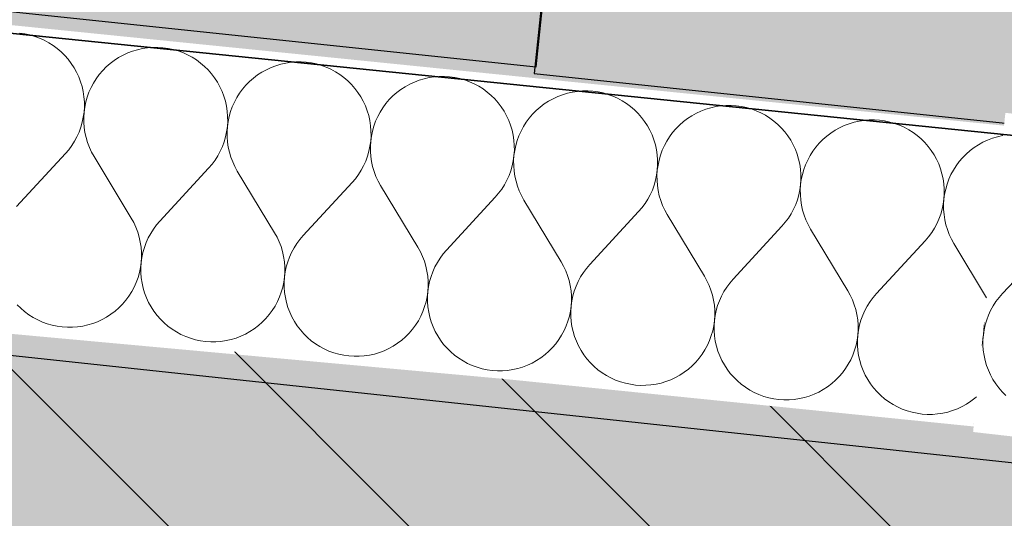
# Model space of a CAD drawing. Header units: millimetres. Extents: x -40276 to 214973, y -147941 to 35228.
# Tile 84 of 256: x -14840 to -14319, y 9356 to 9620. Entities that reach past the tile are written whole.
import ezdxf

# ---------------------------------------------------------------- set-up
doc = ezdxf.new("R2010")
doc.units = ezdxf.units.MM
doc.header["$MEASUREMENT"] = 0
doc.linetypes.add('Wipeout_Contour', pattern=[1000, 0, -1000])
for name, color, linetype in [('1._POHLED ZÁPADNÍ_2_0_plochy', 7, 'Continuous'), ('1._POHLED ZÁPADNÍ_2_akustické prvky', 7, 'Continuous'), ('1._POHLED ZÁPADNÍ_2_Konstrukce - nosné', 7, 'Continuous'), ('1._POHLED ZÁPADNÍ_2_Nové_Interiér - schodiště', 7, 'Continuous'), ('1._POHLED ZÁPADNÍ_2_Nové_Výplně – Řezové', 7, 'Continuous'), ('1._POHLED ZÁPADNÍ_2_Nové_VÝTAH VAR 1', 7, 'Continuous'), ('1._POHLED ZÁPADNÍ_2_Výplně – Řezové', 7, 'Continuous')]:
    doc.layers.add(name, color=color, linetype=linetype)

# ---------------------------------------------------------------- blocks, each defined once
blk = doc.blocks.new('*X35', base_point=(-42174.69, -26223.67))
at = {"layer": '1._POHLED ZÁPADNÍ_2_Nové_Výplně – Řezové', "color": 21, "linetype": 'Continuous', "lineweight": 20, "true_color": 0xffaaaa}
for p, q in [((-14294.21, 9502.64), (-14320.26, 9474.84)), ((-14322.05, 9472.79), (-14323.68, 9470.62)), ((-14320.26, 9474.84), (-14322.05, 9472.79)), ((-14325.16, 9468.34), (-14326.47, 9465.95)), ((-14323.68, 9470.62), (-14325.16, 9468.34)), ((-14330.31, 9461.13), (-14330.52, 9462.58)), ((-14327.61, 9463.48), (-14328.57, 9460.93)), ((-14326.47, 9465.95), (-14327.61, 9463.48)), ((-14330.12, 9458.41), (-14330.31, 9461.13)), ((-14330.13, 9455.69), (-14330.12, 9458.41)), ((-14329.34, 9458.33), (-14329.93, 9455.67)), ((-14328.57, 9460.93), (-14329.34, 9458.33)), ((-14330.72, 9450.29), (-14330.32, 9452.98)), ((-14330.32, 9452.98), (-14330.53, 9450.27)), ((-14330.32, 9452.98), (-14330.13, 9455.69)), ((-14329.93, 9455.67), (-14330.32, 9452.98)), ((-14332.07, 9445.02), (-14331.3, 9447.63)), ((-14331.3, 9447.63), (-14330.72, 9450.29)), ((-14330.53, 9450.27), (-14330.53, 9447.54)), ((-14330.53, 9447.54), (-14330.35, 9444.83)), ((-14332.6, 9443.6), (-14332.07, 9445.02)), ((-14330.35, 9444.83), (-14329.97, 9442.14)), ((-14329.97, 9442.14), (-14329.4, 9439.48)), ((-14329.4, 9439.48), (-14328.64, 9436.86)), ((-14328.64, 9436.86), (-14327.69, 9434.31)), ((-14327.69, 9434.31), (-14326.57, 9431.84)), ((-14326.57, 9431.84), (-14325.27, 9429.44)), ((-14325.27, 9429.44), (-14323.81, 9427.15)), ((-14323.81, 9427.15), (-14322.18, 9424.97)), ((-14322.18, 9424.97), (-14320.41, 9422.91)), ((-14320.41, 9422.91), (-14318.49, 9420.98))]:
    blk.add_line(p, q, dxfattribs=at)
blk = doc.blocks.new('*X38', base_point=(-42174.69, -26223.67))
at = {"layer": '1._POHLED ZÁPADNÍ_2_Nové_Výplně – Řezové', "color": 21, "linetype": 'Continuous', "lineweight": 20, "true_color": 0xffaaaa}
for p, q in [((-14837.35, 9612.26), (-14840.05, 9612.63)), ((-14834.69, 9611.7), (-14837.35, 9612.26)), ((-14832.08, 9610.95), (-14834.69, 9611.7)), ((-14829.52, 9610.02), (-14832.08, 9610.95)), ((-14827.04, 9608.9), (-14829.52, 9610.02)), ((-14824.64, 9607.61), (-14827.04, 9608.9)), ((-14822.35, 9606.15), (-14824.64, 9607.61)), ((-14820.16, 9604.54), (-14822.35, 9606.15)), ((-14818.09, 9602.77), (-14820.16, 9604.54)), ((-14780.34, 9603.12), (-14782.89, 9602.16)), ((-14777.74, 9603.91), (-14780.34, 9603.12)), ((-14775.08, 9604.5), (-14777.74, 9603.91)), ((-14772.39, 9604.91), (-14775.08, 9604.5)), ((-14769.68, 9605.12), (-14772.39, 9604.91)), ((-14766.96, 9605.13), (-14769.68, 9605.12)), ((-14764.24, 9604.96), (-14766.96, 9605.13)), ((-14761.55, 9604.59), (-14764.24, 9604.96)), ((-14758.89, 9604.02), (-14761.55, 9604.59)), ((-14756.27, 9603.27), (-14758.89, 9604.02)), ((-14753.72, 9602.34), (-14756.27, 9603.27)), ((-14816.16, 9600.86), (-14818.09, 9602.77)), ((-14814.36, 9598.81), (-14816.16, 9600.86)), ((-14812.72, 9596.64), (-14814.36, 9598.81)), ((-14790.01, 9598.21), (-14792.18, 9596.56)), ((-14787.73, 9599.69), (-14790.01, 9598.21)), ((-14785.35, 9601.01), (-14787.73, 9599.69)), ((-14782.89, 9602.16), (-14785.35, 9601.01)), ((-14751.24, 9601.22), (-14753.72, 9602.34)), ((-14748.84, 9599.93), (-14751.24, 9601.22)), ((-14746.54, 9598.48), (-14748.84, 9599.93)), ((-14744.36, 9596.86), (-14746.54, 9598.48)), ((-14811.24, 9594.36), (-14812.72, 9596.64)), ((-14809.92, 9591.98), (-14811.24, 9594.36)), ((-14796.13, 9592.83), (-14797.9, 9590.76)), ((-14794.22, 9594.77), (-14796.13, 9592.83)), ((-14792.18, 9596.56), (-14794.22, 9594.77)), ((-14742.29, 9595.09), (-14744.36, 9596.86)), ((-14740.36, 9593.18), (-14742.29, 9595.09)), ((-14738.56, 9591.13), (-14740.36, 9593.18)), ((-14709.55, 9593.33), (-14711.93, 9592.01)), ((-14707.08, 9594.48), (-14709.55, 9593.33)), ((-14704.54, 9595.44), (-14707.08, 9594.48)), ((-14701.93, 9596.23), (-14704.54, 9595.44)), ((-14699.28, 9596.82), (-14701.93, 9596.23)), ((-14696.59, 9597.23), (-14699.28, 9596.82)), ((-14693.88, 9597.44), (-14696.59, 9597.23)), ((-14691.16, 9597.45), (-14693.88, 9597.44)), ((-14688.44, 9597.28), (-14691.16, 9597.45)), ((-14685.75, 9596.91), (-14688.44, 9597.28)), ((-14683.09, 9596.34), (-14685.75, 9596.91)), ((-14680.47, 9595.59), (-14683.09, 9596.34)), ((-14677.92, 9594.66), (-14680.47, 9595.59)), ((-14675.43, 9593.54), (-14677.92, 9594.66)), ((-14673.04, 9592.25), (-14675.43, 9593.54)), ((-14808.78, 9589.51), (-14809.92, 9591.98)), ((-14807.81, 9586.97), (-14808.78, 9589.51)), ((-14799.52, 9588.57), (-14800.97, 9586.28)), ((-14797.9, 9590.76), (-14799.52, 9588.57)), ((-14736.92, 9588.96), (-14738.56, 9591.13)), ((-14735.43, 9586.68), (-14736.92, 9588.96)), ((-14716.38, 9588.88), (-14718.42, 9587.09)), ((-14714.21, 9590.53), (-14716.38, 9588.88)), ((-14711.93, 9592.01), (-14714.21, 9590.53)), ((-14670.74, 9590.8), (-14673.04, 9592.25)), ((-14668.55, 9589.18), (-14670.74, 9590.8)), ((-14666.49, 9587.41), (-14668.55, 9589.18)), ((-14664.55, 9585.5), (-14666.49, 9587.41)), ((-14628.74, 9587.77), (-14631.28, 9586.8)), ((-14626.13, 9588.55), (-14628.74, 9587.77)), ((-14623.48, 9589.14), (-14626.13, 9588.55)), ((-14620.79, 9589.55), (-14623.48, 9589.14)), ((-14618.08, 9589.76), (-14620.79, 9589.55)), ((-14615.35, 9589.77), (-14618.08, 9589.76)), ((-14612.64, 9589.6), (-14615.35, 9589.77)), ((-14609.94, 9589.23), (-14612.64, 9589.6)), ((-14607.28, 9588.66), (-14609.94, 9589.23)), ((-14604.67, 9587.91), (-14607.28, 9588.66)), ((-14602.11, 9586.98), (-14604.67, 9587.91)), ((-14807.03, 9584.36), (-14807.81, 9586.97)), ((-14806.44, 9581.71), (-14807.03, 9584.36)), ((-14802.26, 9583.88), (-14803.38, 9581.4)), ((-14800.97, 9586.28), (-14802.26, 9583.88)), ((-14734.12, 9584.3), (-14735.43, 9586.68)), ((-14732.97, 9581.83), (-14734.12, 9584.3)), ((-14722.1, 9583.08), (-14723.72, 9580.9)), ((-14720.33, 9585.15), (-14722.1, 9583.08)), ((-14718.42, 9587.09), (-14720.33, 9585.15)), ((-14662.76, 9583.45), (-14664.55, 9585.5)), ((-14661.12, 9581.28), (-14662.76, 9583.45)), ((-14638.41, 9582.85), (-14640.57, 9581.2)), ((-14636.13, 9584.33), (-14638.41, 9582.85)), ((-14633.75, 9585.65), (-14636.13, 9584.33)), ((-14631.28, 9586.8), (-14633.75, 9585.65)), ((-14599.63, 9585.86), (-14602.11, 9586.98)), ((-14597.24, 9584.57), (-14599.63, 9585.86)), ((-14594.94, 9583.12), (-14597.24, 9584.57)), ((-14592.75, 9581.5), (-14594.94, 9583.12)), ((-14542.27, 9582.08), (-14544.98, 9581.87)), ((-14539.55, 9582.1), (-14542.27, 9582.08)), ((-14536.84, 9581.92), (-14539.55, 9582.1)), ((-14806.03, 9579.02), (-14806.44, 9581.71)), ((-14805.82, 9576.3), (-14806.03, 9579.02)), ((-14804.31, 9578.84), (-14805.06, 9576.23)), ((-14803.38, 9581.4), (-14804.31, 9578.84)), ((-14732.01, 9579.29), (-14732.97, 9581.83)), ((-14731.23, 9576.68), (-14732.01, 9579.29)), ((-14725.17, 9578.6), (-14726.46, 9576.2)), ((-14723.72, 9580.9), (-14725.17, 9578.6)), ((-14659.63, 9579), (-14661.12, 9581.28)), ((-14658.31, 9576.62), (-14659.63, 9579)), ((-14644.53, 9577.47), (-14646.3, 9575.4)), ((-14642.62, 9579.41), (-14644.53, 9577.47)), ((-14640.57, 9581.2), (-14642.62, 9579.41)), ((-14590.69, 9579.73), (-14592.75, 9581.5)), ((-14588.75, 9577.82), (-14590.69, 9579.73)), ((-14586.96, 9575.77), (-14588.75, 9577.82)), ((-14557.95, 9577.97), (-14560.33, 9576.65)), ((-14555.48, 9579.12), (-14557.95, 9577.97)), ((-14552.94, 9580.09), (-14555.48, 9579.12)), ((-14550.33, 9580.87), (-14552.94, 9580.09)), ((-14547.68, 9581.46), (-14550.33, 9580.87)), ((-14544.98, 9581.87), (-14547.68, 9581.46)), ((-14534.14, 9581.55), (-14536.84, 9581.92)), ((-14531.48, 9580.99), (-14534.14, 9581.55)), ((-14528.87, 9580.23), (-14531.48, 9580.99)), ((-14526.31, 9579.3), (-14528.87, 9580.23)), ((-14523.83, 9578.18), (-14526.31, 9579.3)), ((-14521.43, 9576.89), (-14523.83, 9578.18)), ((-14519.14, 9575.44), (-14521.43, 9576.89)), ((-14805.99, 9570.87), (-14805.81, 9573.58)), ((-14805.62, 9573.57), (-14805.99, 9570.87)), ((-14805.81, 9573.58), (-14805.82, 9576.3)), ((-14805.06, 9576.23), (-14805.62, 9573.57)), ((-14730.63, 9574.03), (-14731.23, 9576.68)), ((-14730.23, 9571.34), (-14730.63, 9574.03)), ((-14727.57, 9573.72), (-14728.51, 9571.16)), ((-14726.46, 9576.2), (-14727.57, 9573.72)), ((-14657.17, 9574.15), (-14658.31, 9576.62)), ((-14656.21, 9571.61), (-14657.17, 9574.15)), ((-14655.42, 9569), (-14656.21, 9571.61)), ((-14647.91, 9573.22), (-14649.37, 9570.92)), ((-14646.3, 9575.4), (-14647.91, 9573.22)), ((-14585.31, 9573.6), (-14586.96, 9575.77)), ((-14583.83, 9571.32), (-14585.31, 9573.6)), ((-14566.82, 9571.73), (-14568.73, 9569.79)), ((-14564.77, 9573.52), (-14566.82, 9571.73)), ((-14562.6, 9575.17), (-14564.77, 9573.52)), ((-14560.33, 9576.65), (-14562.6, 9575.17)), ((-14516.95, 9573.82), (-14519.14, 9575.44)), ((-14514.88, 9572.05), (-14516.95, 9573.82)), ((-14512.95, 9570.14), (-14514.88, 9572.05)), ((-14477.13, 9572.41), (-14479.68, 9571.44)), ((-14474.53, 9573.19), (-14477.13, 9572.41)), ((-14471.87, 9573.78), (-14474.53, 9573.19)), ((-14469.18, 9574.19), (-14471.87, 9573.78)), ((-14466.47, 9574.4), (-14469.18, 9574.19)), ((-14463.75, 9574.42), (-14466.47, 9574.4)), ((-14461.03, 9574.24), (-14463.75, 9574.42)), ((-14458.34, 9573.87), (-14461.03, 9574.24)), ((-14455.68, 9573.31), (-14458.34, 9573.87)), ((-14453.06, 9572.56), (-14455.68, 9573.31)), ((-14450.51, 9571.62), (-14453.06, 9572.56)), ((-14448.03, 9570.5), (-14450.51, 9571.62)), ((-14806.92, 9565.51), (-14806.36, 9568.17)), ((-14806.36, 9568.17), (-14805.99, 9570.87)), ((-14805.99, 9570.87), (-14806.16, 9568.15)), ((-14806.16, 9568.15), (-14806.15, 9565.43)), ((-14730.02, 9568.63), (-14730.23, 9571.34)), ((-14730.01, 9565.91), (-14730.02, 9568.63)), ((-14729.26, 9568.55), (-14729.82, 9565.89)), ((-14728.51, 9571.16), (-14729.26, 9568.55)), ((-14654.83, 9566.35), (-14655.42, 9569)), ((-14650.66, 9568.52), (-14651.77, 9566.04)), ((-14649.37, 9570.92), (-14650.66, 9568.52)), ((-14582.51, 9568.94), (-14583.83, 9571.32)), ((-14581.37, 9566.47), (-14582.51, 9568.94)), ((-14580.4, 9563.93), (-14581.37, 9566.47)), ((-14570.5, 9567.73), (-14572.11, 9565.54)), ((-14568.73, 9569.79), (-14570.5, 9567.73)), ((-14511.15, 9568.09), (-14512.95, 9570.14)), ((-14509.51, 9565.92), (-14511.15, 9568.09)), ((-14486.8, 9567.49), (-14488.97, 9565.85)), ((-14484.52, 9568.97), (-14486.8, 9567.49)), ((-14482.14, 9570.29), (-14484.52, 9568.97)), ((-14479.68, 9571.44), (-14482.14, 9570.29)), ((-14445.63, 9569.22), (-14448.03, 9570.5)), ((-14443.33, 9567.76), (-14445.63, 9569.22)), ((-14441.15, 9566.14), (-14443.33, 9567.76)), ((-14393.38, 9566.51), (-14396.07, 9566.11)), ((-14390.67, 9566.72), (-14393.38, 9566.51)), ((-14387.95, 9566.74), (-14390.67, 9566.72)), ((-14385.23, 9566.56), (-14387.95, 9566.74)), ((-14382.54, 9566.19), (-14385.23, 9566.56)), ((-14808.61, 9560.34), (-14807.68, 9562.9)), ((-14807.68, 9562.9), (-14806.92, 9565.51)), ((-14806.15, 9565.43), (-14805.93, 9562.72)), ((-14805.93, 9562.72), (-14805.53, 9560.03)), ((-14730.56, 9560.5), (-14730.19, 9563.19)), ((-14730.19, 9563.19), (-14730.36, 9560.48)), ((-14730.19, 9563.19), (-14730.01, 9565.91)), ((-14729.82, 9565.89), (-14730.19, 9563.19)), ((-14654.43, 9563.66), (-14654.83, 9566.35)), ((-14654.22, 9560.95), (-14654.43, 9563.66)), ((-14652.7, 9563.48), (-14653.45, 9560.87)), ((-14651.77, 9566.04), (-14652.7, 9563.48)), ((-14579.62, 9561.33), (-14580.4, 9563.93)), ((-14579.03, 9558.67), (-14579.62, 9561.33)), ((-14573.57, 9563.24), (-14574.86, 9560.84)), ((-14572.11, 9565.54), (-14573.57, 9563.24)), ((-14508.03, 9563.64), (-14509.51, 9565.92)), ((-14506.71, 9561.26), (-14508.03, 9563.64)), ((-14505.57, 9558.8), (-14506.71, 9561.26)), ((-14492.92, 9562.11), (-14494.69, 9560.05)), ((-14491.01, 9564.05), (-14492.92, 9562.11)), ((-14488.97, 9565.85), (-14491.01, 9564.05)), ((-14439.08, 9564.37), (-14441.15, 9566.14)), ((-14437.15, 9562.46), (-14439.08, 9564.37)), ((-14435.35, 9560.41), (-14437.15, 9562.46)), ((-14408.72, 9561.3), (-14411, 9559.81)), ((-14406.34, 9562.61), (-14408.72, 9561.3)), ((-14403.87, 9563.76), (-14406.34, 9562.61)), ((-14401.33, 9564.73), (-14403.87, 9563.76)), ((-14398.73, 9565.51), (-14401.33, 9564.73)), ((-14396.07, 9566.11), (-14398.73, 9565.51)), ((-14379.88, 9565.63), (-14382.54, 9566.19)), ((-14377.26, 9564.88), (-14379.88, 9565.63)), ((-14374.71, 9563.94), (-14377.26, 9564.88)), ((-14372.22, 9562.83), (-14374.71, 9563.94)), ((-14369.83, 9561.54), (-14372.22, 9562.83)), ((-14367.53, 9560.08), (-14369.83, 9561.54)), ((-14811.02, 9555.47), (-14809.73, 9557.86)), ((-14809.73, 9557.86), (-14808.61, 9560.34)), ((-14805.53, 9560.03), (-14804.93, 9557.38)), ((-14804.93, 9557.38), (-14804.15, 9554.77)), ((-14731.87, 9555.22), (-14731.12, 9557.83)), ((-14731.12, 9557.83), (-14730.56, 9560.5)), ((-14730.36, 9560.48), (-14730.34, 9557.76)), ((-14730.34, 9557.76), (-14730.13, 9555.04)), ((-14654.38, 9555.51), (-14654.2, 9558.23)), ((-14654.01, 9558.21), (-14654.38, 9555.51)), ((-14654.2, 9558.23), (-14654.22, 9560.95)), ((-14653.45, 9560.87), (-14654.01, 9558.21)), ((-14578.63, 9555.98), (-14579.03, 9558.67)), ((-14575.97, 9558.36), (-14576.9, 9555.81)), ((-14574.86, 9560.84), (-14575.97, 9558.36)), ((-14504.6, 9556.25), (-14505.57, 9558.8)), ((-14503.82, 9553.65), (-14504.6, 9556.25)), ((-14496.31, 9557.86), (-14497.76, 9555.56)), ((-14494.69, 9560.05), (-14496.31, 9557.86)), ((-14433.71, 9558.24), (-14435.35, 9560.41)), ((-14432.22, 9555.96), (-14433.71, 9558.24)), ((-14415.21, 9556.37), (-14417.12, 9554.43)), ((-14413.17, 9558.17), (-14415.21, 9556.37)), ((-14411, 9559.81), (-14413.17, 9558.17)), ((-14365.34, 9558.46), (-14367.53, 9560.08)), ((-14363.28, 9556.69), (-14365.34, 9558.46)), ((-14361.34, 9554.78), (-14363.28, 9556.69)), ((-14328.07, 9556.08), (-14330.54, 9554.94)), ((-14325.53, 9557.05), (-14328.07, 9556.08)), ((-14322.92, 9557.83), (-14325.53, 9557.05)), ((-14320.27, 9558.43), (-14322.92, 9557.83)), ((-14319.95, 9558.47), (-14320.27, 9558.43)), ((-14815.87, 9548.92), (-14814.1, 9550.99)), ((-14814.1, 9550.99), (-14812.48, 9553.17)), ((-14812.48, 9553.17), (-14811.02, 9555.47)), ((-14804.15, 9554.77), (-14803.18, 9552.23)), ((-14803.18, 9552.23), (-14802.03, 9549.76)), ((-14733.93, 9550.18), (-14732.81, 9552.67)), ((-14732.81, 9552.67), (-14731.87, 9555.22)), ((-14730.13, 9555.04), (-14729.72, 9552.35)), ((-14729.72, 9552.35), (-14729.13, 9549.7)), ((-14655.32, 9550.15), (-14654.76, 9552.82)), ((-14654.76, 9552.82), (-14654.38, 9555.51)), ((-14654.38, 9555.51), (-14654.56, 9552.8)), ((-14654.56, 9552.8), (-14654.54, 9550.08)), ((-14578.42, 9553.27), (-14578.63, 9555.98)), ((-14578.4, 9550.55), (-14578.42, 9553.27)), ((-14577.65, 9553.19), (-14578.21, 9550.53)), ((-14576.9, 9555.81), (-14577.65, 9553.19)), ((-14503.23, 9550.99), (-14503.82, 9553.65)), ((-14502.82, 9548.3), (-14503.23, 9550.99)), ((-14499.05, 9553.16), (-14500.17, 9550.68)), ((-14497.76, 9555.56), (-14499.05, 9553.16)), ((-14430.91, 9553.58), (-14432.22, 9555.96)), ((-14429.76, 9551.12), (-14430.91, 9553.58)), ((-14428.8, 9548.57), (-14429.76, 9551.12)), ((-14418.89, 9552.37), (-14420.51, 9550.18)), ((-14417.12, 9554.43), (-14418.89, 9552.37)), ((-14359.55, 9552.73), (-14361.34, 9554.78)), ((-14357.91, 9550.57), (-14359.55, 9552.73)), ((-14335.2, 9552.13), (-14337.36, 9550.49)), ((-14332.92, 9553.62), (-14335.2, 9552.13)), ((-14330.54, 9554.94), (-14332.92, 9553.62)), ((-14815.87, 9548.92), (-14841.68, 9520.9)), ((-14802.03, 9549.76), (-14800.71, 9547.39)), ((-14800.71, 9547.39), (-14781.04, 9514.76)), ((-14736.68, 9545.49), (-14735.22, 9547.79)), ((-14735.22, 9547.79), (-14733.93, 9550.18)), ((-14729.13, 9549.7), (-14728.34, 9547.09)), ((-14728.34, 9547.09), (-14727.37, 9544.55)), ((-14657.01, 9544.99), (-14656.07, 9547.54)), ((-14656.07, 9547.54), (-14655.32, 9550.15)), ((-14654.54, 9550.08), (-14654.33, 9547.36)), ((-14654.33, 9547.36), (-14653.92, 9544.67)), ((-14578.95, 9545.14), (-14578.58, 9547.83)), ((-14578.58, 9547.83), (-14578.76, 9545.12)), ((-14578.58, 9547.83), (-14578.4, 9550.55)), ((-14578.21, 9550.53), (-14578.58, 9547.83)), ((-14502.61, 9545.59), (-14502.82, 9548.3)), ((-14502.6, 9542.87), (-14502.61, 9545.59)), ((-14501.1, 9548.13), (-14501.85, 9545.51)), ((-14500.17, 9550.68), (-14501.1, 9548.13)), ((-14428.02, 9545.97), (-14428.8, 9548.57)), ((-14427.42, 9543.31), (-14428.02, 9545.97)), ((-14421.96, 9547.88), (-14423.25, 9545.48)), ((-14420.51, 9550.18), (-14421.96, 9547.88)), ((-14356.42, 9548.29), (-14357.91, 9550.57)), ((-14355.1, 9545.91), (-14356.42, 9548.29)), ((-14353.96, 9543.44), (-14355.1, 9545.91)), ((-14341.32, 9546.76), (-14343.09, 9544.69)), ((-14339.41, 9548.69), (-14341.32, 9546.76)), ((-14337.36, 9550.49), (-14339.41, 9548.69)), ((-14740.07, 9541.24), (-14765.88, 9513.22)), ((-14740.07, 9541.24), (-14738.3, 9543.31)), ((-14738.3, 9543.31), (-14736.68, 9545.49)), ((-14727.37, 9544.55), (-14726.23, 9542.08)), ((-14726.23, 9542.08), (-14724.91, 9539.71)), ((-14659.42, 9540.11), (-14658.13, 9542.51)), ((-14658.13, 9542.51), (-14657.01, 9544.99)), ((-14653.92, 9544.67), (-14653.33, 9542.02)), ((-14653.33, 9542.02), (-14652.54, 9539.41)), ((-14580.27, 9539.86), (-14579.52, 9542.48)), ((-14579.52, 9542.48), (-14578.95, 9545.14)), ((-14578.76, 9545.12), (-14578.74, 9542.4)), ((-14578.74, 9542.4), (-14578.53, 9539.68)), ((-14502.78, 9540.15), (-14502.6, 9542.87)), ((-14502.41, 9542.85), (-14502.78, 9540.15)), ((-14501.85, 9545.51), (-14502.41, 9542.85)), ((-14427.02, 9540.62), (-14427.42, 9543.31)), ((-14426.81, 9537.91), (-14427.02, 9540.62)), ((-14425.3, 9540.45), (-14426.05, 9537.83)), ((-14424.36, 9543), (-14425.3, 9540.45)), ((-14423.25, 9545.48), (-14424.36, 9543)), ((-14353, 9540.89), (-14353.96, 9543.44)), ((-14352.21, 9538.29), (-14353, 9540.89)), ((-14344.7, 9542.5), (-14346.16, 9540.2)), ((-14343.09, 9544.69), (-14344.7, 9542.5)), ((-14724.91, 9539.71), (-14705.24, 9507.08)), ((-14664.26, 9533.56), (-14662.49, 9535.63)), ((-14662.49, 9535.63), (-14660.88, 9537.81)), ((-14660.88, 9537.81), (-14659.42, 9540.11)), ((-14652.54, 9539.41), (-14651.57, 9536.87)), ((-14651.57, 9536.87), (-14650.42, 9534.41)), ((-14582.32, 9534.83), (-14581.21, 9537.31)), ((-14581.21, 9537.31), (-14580.27, 9539.86)), ((-14578.53, 9539.68), (-14578.12, 9536.99)), ((-14578.12, 9536.99), (-14577.52, 9534.34)), ((-14503.71, 9534.8), (-14503.15, 9537.46)), ((-14503.15, 9537.46), (-14502.78, 9540.15)), ((-14502.78, 9540.15), (-14502.95, 9537.44)), ((-14502.95, 9537.44), (-14502.94, 9534.72)), ((-14426.98, 9532.47), (-14426.8, 9535.19)), ((-14426.61, 9535.17), (-14426.98, 9532.47)), ((-14426.8, 9535.19), (-14426.81, 9537.91)), ((-14426.05, 9537.83), (-14426.61, 9535.17)), ((-14351.62, 9535.63), (-14352.21, 9538.29)), ((-14351.22, 9532.94), (-14351.62, 9535.63)), ((-14348.56, 9535.32), (-14349.49, 9532.77)), ((-14347.45, 9537.8), (-14348.56, 9535.32)), ((-14346.16, 9540.2), (-14347.45, 9537.8)), ((-14664.26, 9533.56), (-14690.08, 9505.55)), ((-14650.42, 9534.41), (-14649.1, 9532.03)), ((-14649.1, 9532.03), (-14629.44, 9499.4)), ((-14586.69, 9527.95), (-14585.07, 9530.14)), ((-14585.07, 9530.14), (-14583.61, 9532.43)), ((-14583.61, 9532.43), (-14582.32, 9534.83)), ((-14577.52, 9534.34), (-14576.74, 9531.74)), ((-14576.74, 9531.74), (-14575.77, 9529.19)), ((-14505.4, 9529.63), (-14504.47, 9532.18)), ((-14504.47, 9532.18), (-14503.71, 9534.8)), ((-14502.94, 9534.72), (-14502.72, 9532.01)), ((-14502.72, 9532.01), (-14502.32, 9529.32)), ((-14427.35, 9529.78), (-14426.98, 9532.47)), ((-14426.98, 9532.47), (-14427.15, 9529.76)), ((-14351.01, 9530.23), (-14351.22, 9532.94)), ((-14350.99, 9527.51), (-14351.01, 9530.23)), ((-14350.24, 9530.15), (-14350.8, 9527.49)), ((-14349.49, 9532.77), (-14350.24, 9530.15)), ((-14588.46, 9525.88), (-14614.27, 9497.87)), ((-14588.46, 9525.88), (-14586.69, 9527.95)), ((-14575.77, 9529.19), (-14574.62, 9526.73)), ((-14574.62, 9526.73), (-14573.3, 9524.35)), ((-14509.27, 9522.46), (-14507.81, 9524.75)), ((-14507.81, 9524.75), (-14506.52, 9527.15)), ((-14506.52, 9527.15), (-14505.4, 9529.63)), ((-14502.32, 9529.32), (-14501.72, 9526.66)), ((-14501.72, 9526.66), (-14500.94, 9524.06)), ((-14428.66, 9524.5), (-14427.91, 9527.12)), ((-14427.91, 9527.12), (-14427.35, 9529.78)), ((-14427.15, 9529.76), (-14427.13, 9527.04)), ((-14427.13, 9527.04), (-14426.92, 9524.33)), ((-14351.55, 9522.1), (-14351.17, 9524.79)), ((-14351.17, 9524.79), (-14351.35, 9522.08)), ((-14351.17, 9524.79), (-14350.99, 9527.51)), ((-14350.8, 9527.49), (-14351.17, 9524.79)), ((-14573.3, 9524.35), (-14553.63, 9491.72)), ((-14512.66, 9518.2), (-14510.89, 9520.27)), ((-14510.89, 9520.27), (-14509.27, 9522.46)), ((-14500.94, 9524.06), (-14499.97, 9521.51)), ((-14499.97, 9521.51), (-14498.82, 9519.05)), ((-14430.72, 9519.47), (-14429.6, 9521.95)), ((-14429.6, 9521.95), (-14428.66, 9524.5)), ((-14426.92, 9524.33), (-14426.51, 9521.64)), ((-14426.51, 9521.64), (-14425.92, 9518.98)), ((-14352.11, 9519.44), (-14351.55, 9522.1)), ((-14351.35, 9522.08), (-14351.33, 9519.36)), ((-14779.72, 9512.38), (-14781.04, 9514.76)), ((-14512.66, 9518.2), (-14538.47, 9490.19)), ((-14498.82, 9519.05), (-14497.5, 9516.67)), ((-14497.5, 9516.67), (-14477.83, 9484.04)), ((-14435.09, 9512.59), (-14433.47, 9514.78)), ((-14433.47, 9514.78), (-14432.01, 9517.07)), ((-14432.01, 9517.07), (-14430.72, 9519.47)), ((-14425.92, 9518.98), (-14425.13, 9516.38)), ((-14425.13, 9516.38), (-14424.16, 9513.83)), ((-14353.8, 9514.27), (-14352.86, 9516.82)), ((-14352.86, 9516.82), (-14352.11, 9519.44)), ((-14351.33, 9519.36), (-14351.12, 9516.65)), ((-14351.12, 9516.65), (-14350.71, 9513.96)), ((-14778.57, 9509.92), (-14779.72, 9512.38)), ((-14777.6, 9507.37), (-14778.57, 9509.92)), ((-14767.65, 9511.16), (-14769.27, 9508.97)), ((-14765.88, 9513.22), (-14767.65, 9511.16)), ((-14436.86, 9510.53), (-14462.67, 9482.51)), ((-14436.86, 9510.53), (-14435.09, 9512.59)), ((-14424.16, 9513.83), (-14423.02, 9511.37)), ((-14423.02, 9511.37), (-14421.7, 9508.99)), ((-14357.67, 9507.1), (-14356.21, 9509.39)), ((-14356.21, 9509.39), (-14354.92, 9511.79)), ((-14354.92, 9511.79), (-14353.8, 9514.27)), ((-14350.71, 9513.96), (-14350.12, 9511.3)), ((-14350.12, 9511.3), (-14349.33, 9508.7)), ((-14776.82, 9504.77), (-14777.6, 9507.37)), ((-14776.22, 9502.11), (-14776.82, 9504.77)), ((-14772.02, 9504.28), (-14773.14, 9501.8)), ((-14770.73, 9506.68), (-14772.02, 9504.28)), ((-14769.27, 9508.97), (-14770.73, 9506.68)), ((-14703.92, 9504.7), (-14705.24, 9507.08)), ((-14702.77, 9502.24), (-14703.92, 9504.7)), ((-14690.08, 9505.55), (-14691.85, 9503.48)), ((-14421.7, 9508.99), (-14402.03, 9476.36)), ((-14361.05, 9502.85), (-14359.28, 9504.91)), ((-14359.28, 9504.91), (-14357.67, 9507.1)), ((-14349.33, 9508.7), (-14348.36, 9506.16)), ((-14348.36, 9506.16), (-14347.21, 9503.69)), ((-14775.82, 9499.42), (-14776.22, 9502.11)), ((-14775.6, 9496.71), (-14775.82, 9499.42)), ((-14774.07, 9499.25), (-14774.83, 9496.63)), ((-14773.14, 9501.8), (-14774.07, 9499.25)), ((-14701.8, 9499.69), (-14702.77, 9502.24)), ((-14701.02, 9497.09), (-14701.8, 9499.69)), ((-14694.93, 9499), (-14696.22, 9496.6)), ((-14693.47, 9501.29), (-14694.93, 9499)), ((-14691.85, 9503.48), (-14693.47, 9501.29)), ((-14628.11, 9497.02), (-14629.44, 9499.4)), ((-14361.05, 9502.85), (-14386.87, 9474.83)), ((-14347.21, 9503.69), (-14345.89, 9501.31)), ((-14345.89, 9501.31), (-14328.64, 9472.69)), ((-14775.76, 9491.28), (-14775.59, 9493.99)), ((-14775.39, 9493.97), (-14775.76, 9491.28)), ((-14775.59, 9493.99), (-14775.6, 9496.71)), ((-14774.83, 9496.63), (-14775.39, 9493.97)), ((-14700.42, 9494.43), (-14701.02, 9497.09)), ((-14700.01, 9491.74), (-14700.42, 9494.43)), ((-14697.33, 9494.12), (-14698.27, 9491.57)), ((-14696.22, 9496.6), (-14697.33, 9494.12)), ((-14626.97, 9494.56), (-14628.11, 9497.02)), ((-14626, 9492.01), (-14626.97, 9494.56)), ((-14617.66, 9493.61), (-14619.12, 9491.32)), ((-14616.05, 9495.8), (-14617.66, 9493.61)), ((-14614.27, 9497.87), (-14616.05, 9495.8)), ((-14776.69, 9485.92), (-14776.13, 9488.58)), ((-14776.13, 9488.58), (-14775.76, 9491.28)), ((-14775.76, 9491.28), (-14775.94, 9488.56)), ((-14775.94, 9488.56), (-14775.93, 9485.84)), ((-14699.8, 9489.03), (-14700.01, 9491.74)), ((-14699.78, 9486.31), (-14699.8, 9489.03)), ((-14699.02, 9488.95), (-14699.59, 9486.29)), ((-14698.27, 9491.57), (-14699.02, 9488.95)), ((-14625.21, 9489.41), (-14626, 9492.01)), ((-14624.62, 9486.76), (-14625.21, 9489.41)), ((-14620.41, 9488.92), (-14621.53, 9486.44)), ((-14619.12, 9491.32), (-14620.41, 9488.92)), ((-14552.31, 9489.34), (-14553.63, 9491.72)), ((-14551.16, 9486.88), (-14552.31, 9489.34)), ((-14538.47, 9490.19), (-14540.24, 9488.12)), ((-14778.37, 9480.75), (-14777.44, 9483.3)), ((-14777.44, 9483.3), (-14776.69, 9485.92)), ((-14775.93, 9485.84), (-14775.72, 9483.13)), ((-14775.72, 9483.13), (-14775.31, 9480.44)), ((-14700.33, 9480.9), (-14699.96, 9483.6)), ((-14699.96, 9483.6), (-14700.14, 9480.88)), ((-14699.96, 9483.6), (-14699.78, 9486.31)), ((-14699.59, 9486.29), (-14699.96, 9483.6)), ((-14624.21, 9484.07), (-14624.62, 9486.76)), ((-14624, 9481.35), (-14624.21, 9484.07)), ((-14622.47, 9483.89), (-14623.22, 9481.27)), ((-14621.53, 9486.44), (-14622.47, 9483.89)), ((-14550.2, 9484.34), (-14551.16, 9486.88)), ((-14549.41, 9481.73), (-14550.2, 9484.34)), ((-14543.32, 9483.64), (-14544.61, 9481.24)), ((-14541.86, 9485.94), (-14543.32, 9483.64)), ((-14540.24, 9488.12), (-14541.86, 9485.94)), ((-14476.51, 9481.67), (-14477.83, 9484.04)), ((-14780.77, 9475.87), (-14779.49, 9478.27)), ((-14779.49, 9478.27), (-14778.37, 9480.75)), ((-14775.31, 9480.44), (-14774.72, 9477.78)), ((-14701.64, 9475.62), (-14700.89, 9478.24)), ((-14700.89, 9478.24), (-14700.33, 9480.9)), ((-14700.14, 9480.88), (-14700.12, 9478.16)), ((-14700.12, 9478.16), (-14699.91, 9475.45)), ((-14624.16, 9475.92), (-14623.98, 9478.63)), ((-14623.78, 9478.61), (-14624.16, 9475.92)), ((-14623.98, 9478.63), (-14624, 9481.35)), ((-14623.22, 9481.27), (-14623.78, 9478.61)), ((-14548.82, 9479.08), (-14549.41, 9481.73)), ((-14548.41, 9476.39), (-14548.82, 9479.08)), ((-14545.73, 9478.76), (-14546.67, 9476.21)), ((-14544.61, 9481.24), (-14545.73, 9478.76)), ((-14475.36, 9479.2), (-14476.51, 9481.67)), ((-14474.39, 9476.66), (-14475.36, 9479.2)), ((-14466.06, 9478.26), (-14467.52, 9475.96)), ((-14464.44, 9480.44), (-14466.06, 9478.26)), ((-14462.67, 9482.51), (-14464.44, 9480.44)), ((-14783.85, 9471.38), (-14782.23, 9473.57)), ((-14782.23, 9473.57), (-14780.77, 9475.87)), ((-14774.72, 9477.78), (-14773.94, 9475.18)), ((-14773.94, 9475.18), (-14772.97, 9472.63)), ((-14703.68, 9470.59), (-14702.57, 9473.07)), ((-14702.57, 9473.07), (-14701.64, 9475.62)), ((-14699.91, 9475.45), (-14699.51, 9472.76)), ((-14699.51, 9472.76), (-14698.92, 9470.1)), ((-14625.09, 9470.56), (-14624.53, 9473.22)), ((-14624.53, 9473.22), (-14624.16, 9475.92)), ((-14624.16, 9475.92), (-14624.34, 9473.2)), ((-14624.34, 9473.2), (-14624.32, 9470.48)), ((-14548.2, 9473.67), (-14548.41, 9476.39)), ((-14548.18, 9470.95), (-14548.2, 9473.67)), ((-14547.42, 9473.59), (-14547.98, 9470.93)), ((-14546.67, 9476.21), (-14547.42, 9473.59)), ((-14473.61, 9474.05), (-14474.39, 9476.66)), ((-14473.01, 9471.4), (-14473.61, 9474.05)), ((-14468.81, 9473.57), (-14469.93, 9471.08)), ((-14467.52, 9475.96), (-14468.81, 9473.57)), ((-14400.71, 9473.99), (-14402.03, 9476.36)), ((-14399.56, 9471.52), (-14400.71, 9473.99)), ((-14388.64, 9472.76), (-14390.26, 9470.58)), ((-14386.87, 9474.83), (-14388.64, 9472.76)), ((-14841.39, 9468.97), (-14839.46, 9467.06)), ((-14787.53, 9467.38), (-14785.61, 9469.32)), ((-14785.61, 9469.32), (-14783.85, 9471.38)), ((-14772.97, 9472.63), (-14771.83, 9470.17)), ((-14771.83, 9470.17), (-14770.51, 9467.79)), ((-14770.51, 9467.79), (-14769.03, 9465.51)), ((-14706.43, 9465.89), (-14704.97, 9468.19)), ((-14704.97, 9468.19), (-14703.68, 9470.59)), ((-14698.92, 9470.1), (-14698.14, 9467.5)), ((-14698.14, 9467.5), (-14697.17, 9464.95)), ((-14626.77, 9465.39), (-14625.83, 9467.94)), ((-14625.83, 9467.94), (-14625.09, 9470.56)), ((-14624.32, 9470.48), (-14624.11, 9467.77)), ((-14624.11, 9467.77), (-14623.71, 9465.08)), ((-14548.72, 9465.54), (-14548.35, 9468.24)), ((-14548.35, 9468.24), (-14548.53, 9465.52)), ((-14548.35, 9468.24), (-14548.18, 9470.95)), ((-14547.98, 9470.93), (-14548.35, 9468.24)), ((-14472.61, 9468.71), (-14473.01, 9471.4)), ((-14472.39, 9465.99), (-14472.61, 9468.71)), ((-14470.86, 9468.53), (-14471.62, 9465.92)), ((-14469.93, 9471.08), (-14470.86, 9468.53)), ((-14398.59, 9468.98), (-14399.56, 9471.52)), ((-14397.81, 9466.37), (-14398.59, 9468.98)), ((-14391.72, 9468.28), (-14393.01, 9465.89)), ((-14390.26, 9470.58), (-14391.72, 9468.28)), ((-14839.46, 9467.06), (-14837.39, 9465.29)), ((-14837.39, 9465.29), (-14835.21, 9463.67)), ((-14835.21, 9463.67), (-14832.91, 9462.21)), ((-14796.4, 9461.14), (-14794.02, 9462.45)), ((-14794.02, 9462.45), (-14791.74, 9463.94)), ((-14791.74, 9463.94), (-14789.57, 9465.58)), ((-14789.57, 9465.58), (-14787.53, 9467.38)), ((-14769.03, 9465.51), (-14767.39, 9463.34)), ((-14767.39, 9463.34), (-14765.59, 9461.29)), ((-14709.81, 9461.64), (-14708.04, 9463.7)), ((-14708.04, 9463.7), (-14706.43, 9465.89)), ((-14697.17, 9464.95), (-14696.03, 9462.49)), ((-14696.03, 9462.49), (-14694.71, 9460.11)), ((-14629.17, 9460.51), (-14627.88, 9462.91)), ((-14627.88, 9462.91), (-14626.77, 9465.39)), ((-14623.71, 9465.08), (-14623.12, 9462.42)), ((-14623.12, 9462.42), (-14622.33, 9459.82)), ((-14550.03, 9460.27), (-14549.28, 9462.88)), ((-14549.28, 9462.88), (-14548.72, 9465.54)), ((-14548.53, 9465.52), (-14548.52, 9462.8)), ((-14548.52, 9462.8), (-14548.31, 9460.09)), ((-14472.55, 9460.56), (-14472.38, 9463.27)), ((-14472.18, 9463.25), (-14472.55, 9460.56)), ((-14472.38, 9463.27), (-14472.39, 9465.99)), ((-14471.62, 9465.92), (-14472.18, 9463.25)), ((-14397.21, 9463.72), (-14397.81, 9466.37)), ((-14396.8, 9461.03), (-14397.21, 9463.72)), ((-14394.12, 9463.41), (-14395.06, 9460.85)), ((-14393.01, 9465.89), (-14394.12, 9463.41)), ((-14832.91, 9462.21), (-14830.51, 9460.92)), ((-14830.51, 9460.92), (-14828.03, 9459.81)), ((-14828.03, 9459.81), (-14825.48, 9458.87)), ((-14825.48, 9458.87), (-14822.86, 9458.12)), ((-14822.86, 9458.12), (-14820.2, 9457.56)), ((-14820.2, 9457.56), (-14817.5, 9457.19)), ((-14817.5, 9457.19), (-14814.79, 9457.01)), ((-14812.07, 9457.03), (-14809.36, 9457.24)), ((-14809.36, 9457.24), (-14806.67, 9457.64)), ((-14806.67, 9457.64), (-14804.01, 9458.24)), ((-14804.01, 9458.24), (-14801.41, 9459.02)), ((-14801.41, 9459.02), (-14798.86, 9459.99)), ((-14798.86, 9459.99), (-14796.4, 9461.14)), ((-14765.59, 9461.29), (-14763.66, 9459.38)), ((-14763.66, 9459.38), (-14761.59, 9457.61)), ((-14761.59, 9457.61), (-14759.4, 9455.99)), ((-14715.94, 9456.26), (-14713.77, 9457.9)), ((-14713.77, 9457.9), (-14711.72, 9459.7)), ((-14711.72, 9459.7), (-14709.81, 9461.64)), ((-14694.71, 9460.11), (-14693.23, 9457.83)), ((-14693.23, 9457.83), (-14691.58, 9455.66)), ((-14632.24, 9456.02), (-14630.63, 9458.21)), ((-14630.63, 9458.21), (-14629.17, 9460.51)), ((-14622.33, 9459.82), (-14621.37, 9457.28)), ((-14621.37, 9457.28), (-14620.22, 9454.81)), ((-14552.08, 9455.23), (-14550.97, 9457.71)), ((-14550.97, 9457.71), (-14550.03, 9460.27)), ((-14548.31, 9460.09), (-14547.91, 9457.4)), ((-14547.91, 9457.4), (-14547.31, 9454.75)), ((-14473.48, 9455.2), (-14472.92, 9457.86)), ((-14472.92, 9457.86), (-14472.55, 9460.56)), ((-14472.55, 9460.56), (-14472.73, 9457.84)), ((-14472.73, 9457.84), (-14472.72, 9455.12)), ((-14396.59, 9458.32), (-14396.8, 9461.03)), ((-14396.57, 9455.6), (-14396.59, 9458.32)), ((-14395.81, 9458.24), (-14396.38, 9455.58)), ((-14395.06, 9460.85), (-14395.81, 9458.24)), ((-14814.79, 9457.01), (-14812.07, 9457.03)), ((-14759.4, 9455.99), (-14757.11, 9454.53)), ((-14757.11, 9454.53), (-14754.71, 9453.25)), ((-14754.71, 9453.25), (-14752.23, 9452.13)), ((-14752.23, 9452.13), (-14749.67, 9451.19)), ((-14725.6, 9451.34), (-14723.06, 9452.31)), ((-14723.06, 9452.31), (-14720.59, 9453.46)), ((-14720.59, 9453.46), (-14718.21, 9454.78)), ((-14718.21, 9454.78), (-14715.94, 9456.26)), ((-14691.58, 9455.66), (-14689.79, 9453.61)), ((-14689.79, 9453.61), (-14687.85, 9451.7)), ((-14637.97, 9450.23), (-14635.92, 9452.02)), ((-14635.92, 9452.02), (-14634.01, 9453.96)), ((-14634.01, 9453.96), (-14632.24, 9456.02)), ((-14620.22, 9454.81), (-14618.91, 9452.43)), ((-14618.91, 9452.43), (-14617.42, 9450.15)), ((-14554.82, 9450.53), (-14553.37, 9452.83)), ((-14553.37, 9452.83), (-14552.08, 9455.23)), ((-14547.31, 9454.75), (-14546.53, 9452.14)), ((-14546.53, 9452.14), (-14545.57, 9449.6)), ((-14475.16, 9450.03), (-14474.23, 9452.59)), ((-14474.23, 9452.59), (-14473.48, 9455.2)), ((-14472.72, 9455.12), (-14472.51, 9452.41)), ((-14472.51, 9452.41), (-14472.1, 9449.72)), ((-14397.12, 9450.18), (-14396.75, 9452.88)), ((-14396.75, 9452.88), (-14396.93, 9450.17)), ((-14396.75, 9452.88), (-14396.57, 9455.6)), ((-14396.38, 9455.58), (-14396.75, 9452.88)), ((-14749.67, 9451.19), (-14747.06, 9450.44)), ((-14747.06, 9450.44), (-14744.4, 9449.88)), ((-14744.4, 9449.88), (-14741.7, 9449.51)), ((-14741.7, 9449.51), (-14738.99, 9449.33)), ((-14738.99, 9449.33), (-14736.27, 9449.35)), ((-14736.27, 9449.35), (-14733.55, 9449.56)), ((-14733.55, 9449.56), (-14730.86, 9449.97)), ((-14730.86, 9449.97), (-14728.21, 9450.56)), ((-14728.21, 9450.56), (-14725.6, 9451.34)), ((-14687.85, 9451.7), (-14685.79, 9449.93)), ((-14685.79, 9449.93), (-14683.6, 9448.31)), ((-14683.6, 9448.31), (-14681.3, 9446.86)), ((-14681.3, 9446.86), (-14678.91, 9445.57)), ((-14644.79, 9445.78), (-14642.41, 9447.1)), ((-14642.41, 9447.1), (-14640.13, 9448.58)), ((-14640.13, 9448.58), (-14637.97, 9450.23)), ((-14617.42, 9450.15), (-14615.78, 9447.98)), ((-14615.78, 9447.98), (-14613.99, 9445.93)), ((-14558.21, 9446.28), (-14556.44, 9448.35)), ((-14556.44, 9448.35), (-14554.82, 9450.53)), ((-14545.57, 9449.6), (-14544.42, 9447.13)), ((-14544.42, 9447.13), (-14543.1, 9444.75)), ((-14477.56, 9445.15), (-14476.28, 9447.55)), ((-14476.28, 9447.55), (-14475.16, 9450.03)), ((-14472.1, 9449.72), (-14471.51, 9447.07)), ((-14471.51, 9447.07), (-14470.73, 9444.46)), ((-14398.43, 9444.91), (-14397.68, 9447.52)), ((-14397.68, 9447.52), (-14397.12, 9450.18)), ((-14396.93, 9450.17), (-14396.91, 9447.45)), ((-14396.91, 9447.45), (-14396.7, 9444.73)), ((-14678.91, 9445.57), (-14676.43, 9444.45)), ((-14676.43, 9444.45), (-14673.87, 9443.52)), ((-14673.87, 9443.52), (-14671.26, 9442.76)), ((-14671.26, 9442.76), (-14668.59, 9442.2)), ((-14668.59, 9442.2), (-14665.9, 9441.83)), ((-14665.9, 9441.83), (-14663.18, 9441.65)), ((-14663.18, 9441.65), (-14660.46, 9441.67)), ((-14660.46, 9441.67), (-14657.75, 9441.88)), ((-14657.75, 9441.88), (-14655.06, 9442.29)), ((-14655.06, 9442.29), (-14652.41, 9442.88)), ((-14652.41, 9442.88), (-14649.8, 9443.66)), ((-14649.8, 9443.66), (-14647.26, 9444.63)), ((-14647.26, 9444.63), (-14644.79, 9445.78)), ((-14613.99, 9445.93), (-14612.05, 9444.02)), ((-14612.05, 9444.02), (-14609.99, 9442.25)), ((-14609.99, 9442.25), (-14607.8, 9440.63)), ((-14564.33, 9440.9), (-14562.16, 9442.55)), ((-14562.16, 9442.55), (-14560.12, 9444.34)), ((-14560.12, 9444.34), (-14558.21, 9446.28)), ((-14543.1, 9444.75), (-14541.62, 9442.47)), ((-14541.62, 9442.47), (-14539.98, 9440.3)), ((-14480.64, 9440.67), (-14479.02, 9442.85)), ((-14479.02, 9442.85), (-14477.56, 9445.15)), ((-14470.73, 9444.46), (-14469.76, 9441.92)), ((-14469.76, 9441.92), (-14468.62, 9439.45)), ((-14400.47, 9439.87), (-14399.36, 9442.35)), ((-14399.36, 9442.35), (-14398.43, 9444.91)), ((-14396.7, 9444.73), (-14396.3, 9442.04)), ((-14396.3, 9442.04), (-14395.71, 9439.39)), ((-14607.8, 9440.63), (-14605.5, 9439.18)), ((-14605.5, 9439.18), (-14603.11, 9437.89)), ((-14603.11, 9437.89), (-14600.62, 9436.77)), ((-14600.62, 9436.77), (-14598.07, 9435.84)), ((-14574, 9435.98), (-14571.46, 9436.95)), ((-14571.46, 9436.95), (-14568.99, 9438.1)), ((-14568.99, 9438.1), (-14566.61, 9439.42)), ((-14566.61, 9439.42), (-14564.33, 9440.9)), ((-14539.98, 9440.3), (-14538.18, 9438.25)), ((-14538.18, 9438.25), (-14536.25, 9436.34)), ((-14536.25, 9436.34), (-14534.18, 9434.57)), ((-14486.36, 9434.87), (-14484.32, 9436.66)), ((-14484.32, 9436.66), (-14482.4, 9438.6)), ((-14482.4, 9438.6), (-14480.64, 9440.67)), ((-14468.62, 9439.45), (-14467.3, 9437.07)), ((-14467.3, 9437.07), (-14465.82, 9434.79)), ((-14403.22, 9435.18), (-14401.76, 9437.47)), ((-14401.76, 9437.47), (-14400.47, 9439.87)), ((-14395.71, 9439.39), (-14394.93, 9436.78)), ((-14394.93, 9436.78), (-14393.96, 9434.24)), ((-14598.07, 9435.84), (-14595.45, 9435.09)), ((-14595.45, 9435.09), (-14592.79, 9434.52)), ((-14592.79, 9434.52), (-14590.1, 9434.15)), ((-14590.1, 9434.15), (-14587.38, 9433.98)), ((-14587.38, 9433.98), (-14584.66, 9433.99)), ((-14584.66, 9433.99), (-14581.95, 9434.2)), ((-14581.95, 9434.2), (-14579.26, 9434.61)), ((-14579.26, 9434.61), (-14576.6, 9435.2)), ((-14576.6, 9435.2), (-14574, 9435.98)), ((-14534.18, 9434.57), (-14532, 9432.95)), ((-14532, 9432.95), (-14529.7, 9431.5)), ((-14529.7, 9431.5), (-14527.3, 9430.21)), ((-14493.19, 9430.42), (-14490.81, 9431.74)), ((-14490.81, 9431.74), (-14488.53, 9433.22)), ((-14488.53, 9433.22), (-14486.36, 9434.87)), ((-14465.82, 9434.79), (-14464.18, 9432.62)), ((-14464.18, 9432.62), (-14462.38, 9430.57)), ((-14406.6, 9430.92), (-14404.83, 9432.99)), ((-14404.83, 9432.99), (-14403.22, 9435.18)), ((-14393.96, 9434.24), (-14392.82, 9431.77)), ((-14392.82, 9431.77), (-14391.5, 9429.39)), ((-14527.3, 9430.21), (-14524.82, 9429.09)), ((-14524.82, 9429.09), (-14522.27, 9428.16)), ((-14522.27, 9428.16), (-14519.65, 9427.41)), ((-14519.65, 9427.41), (-14516.99, 9426.84)), ((-14516.99, 9426.84), (-14514.29, 9426.47)), ((-14514.29, 9426.47), (-14511.58, 9426.3)), ((-14511.58, 9426.3), (-14508.86, 9426.31)), ((-14508.86, 9426.31), (-14506.15, 9426.52)), ((-14506.15, 9426.52), (-14503.46, 9426.93)), ((-14503.46, 9426.93), (-14500.8, 9427.52)), ((-14500.8, 9427.52), (-14498.2, 9428.31)), ((-14498.2, 9428.31), (-14495.65, 9429.27)), ((-14495.65, 9429.27), (-14493.19, 9430.42)), ((-14462.38, 9430.57), (-14460.45, 9428.66)), ((-14460.45, 9428.66), (-14458.38, 9426.89)), ((-14458.38, 9426.89), (-14456.19, 9425.27)), ((-14412.73, 9425.54), (-14410.56, 9427.19)), ((-14410.56, 9427.19), (-14408.51, 9428.98)), ((-14408.51, 9428.98), (-14406.6, 9430.92)), ((-14391.5, 9429.39), (-14390.02, 9427.11)), ((-14390.02, 9427.11), (-14388.37, 9424.94)), ((-14456.19, 9425.27), (-14453.9, 9423.82)), ((-14453.9, 9423.82), (-14451.5, 9422.53)), ((-14451.5, 9422.53), (-14449.02, 9421.41)), ((-14449.02, 9421.41), (-14446.46, 9420.48)), ((-14425, 9419.84), (-14422.39, 9420.63)), ((-14422.39, 9420.63), (-14419.85, 9421.59)), ((-14419.85, 9421.59), (-14417.38, 9422.74)), ((-14417.38, 9422.74), (-14415, 9424.06)), ((-14415, 9424.06), (-14412.73, 9425.54)), ((-14388.37, 9424.94), (-14386.58, 9422.89)), ((-14386.58, 9422.89), (-14384.64, 9420.98)), ((-14384.64, 9420.98), (-14382.58, 9419.21)), ((-14446.46, 9420.48), (-14443.85, 9419.73)), ((-14443.85, 9419.73), (-14441.19, 9419.16)), ((-14441.19, 9419.16), (-14438.49, 9418.79)), ((-14438.49, 9418.79), (-14435.78, 9418.62)), ((-14435.78, 9418.62), (-14433.06, 9418.63)), ((-14433.06, 9418.63), (-14430.34, 9418.84)), ((-14430.34, 9418.84), (-14427.65, 9419.25)), ((-14427.65, 9419.25), (-14425, 9419.84)), ((-14382.58, 9419.21), (-14380.39, 9417.6)), ((-14380.39, 9417.6), (-14378.09, 9416.14)), ((-14378.09, 9416.14), (-14375.7, 9414.85)), ((-14341.58, 9415.06), (-14339.2, 9416.38)), ((-14339.2, 9416.38), (-14336.92, 9417.86)), ((-14336.92, 9417.86), (-14334.76, 9419.51)), ((-14334.76, 9419.51), (-14333.95, 9420.21)), ((-14375.7, 9414.85), (-14373.22, 9413.73)), ((-14373.22, 9413.73), (-14370.66, 9412.8)), ((-14370.66, 9412.8), (-14368.05, 9412.05)), ((-14368.05, 9412.05), (-14365.38, 9411.49)), ((-14365.38, 9411.49), (-14362.69, 9411.12)), ((-14362.69, 9411.12), (-14359.97, 9410.94)), ((-14359.97, 9410.94), (-14357.25, 9410.95)), ((-14357.25, 9410.95), (-14354.54, 9411.17)), ((-14354.54, 9411.17), (-14351.85, 9411.57)), ((-14351.85, 9411.57), (-14349.2, 9412.16)), ((-14349.2, 9412.16), (-14346.59, 9412.95)), ((-14346.59, 9412.95), (-14344.05, 9413.91)), ((-14344.05, 9413.91), (-14341.58, 9415.06))]:
    blk.add_line(p, q, dxfattribs=at)

msp = doc.modelspace()

# ---------------------------------------------------------------- hatches: boundary and pattern name
at = {"layer": '1._POHLED ZÁPADNÍ_2_0_plochy', "linetype": 'Continuous', "lineweight": 20, "true_color": 0xffaaaa}
h = msp.add_hatch(dxfattribs=at)
h.set_pattern_fill('Izolační_tvárnice_0002', color=21, style=0, pattern_type=2)
h.set_pattern_definition([(315, (-10360.18, 9405.31), (63.6396, 63.6396), [])])
h.paths.add_polyline_path([(-10906.33, 18690.21), (-10970.68, 9084.15), (-20311.44, 10009.93), (-20479.41, 269.75), (-242.33, 419.76), (-238.38, 17796.01)])
at = {"layer": '1._POHLED ZÁPADNÍ_2_0_plochy', "linetype": 'Continuous', "lineweight": 0, "true_color": 0x3c3525}
msp.add_hatch(color=39, dxfattribs=at).paths.add_polyline_path([(-25869.24, 653.02), (-25868.09, 309.88), (-22137.4, 321.89), (-22138.46, 646.93), (-20885.98, 651), (-20713.53, 10463.4), (-18181.94, 10198.51), (-18222.48, 9798.31), (-17178.56, 9692.55), (-17162.72, 9848.86), (-12837.13, 9407.86), (-12817.99, 11448.13), (-11148.08, 11448.18), (-11147.86, 12036.27), (-10988.08, 12036.27), (-10988.08, 13086.27), (-11147.46, 13086.27), (-11147.13, 13937.19), (-10988.08, 13937.19), (-10988.08, 14849.19), (-11146.79, 14849.19), (-11146.58, 15386.81), (-10988.08, 15386.81), (-10988.08, 16436.81), (-11146.18, 16436.81), (-11145.89, 17210.22), (-20953.17, 17986.91), (-23795.81, 18203.26)])
at = {"layer": '1._POHLED ZÁPADNÍ_2_Výplně – Řezové', "linetype": 'Continuous', "lineweight": 13}
for points in [[(-15510.35, 8982.24), (-14383.54, 8879.16), (-14335.25, 9406.95), (-15501.06, 9513.61)], [(-14635.06, 8902.17), (-12775.46, 8691.24), (-12718.11, 9218.13), (-14575.33, 9428.79)]]:
    msp.add_hatch(color=254, dxfattribs=at).paths.add_polyline_path(points)

# ---------------------------------------------------------------- linework, layer by layer
at = {"layer": '1._POHLED ZÁPADNÍ_2_0_plochy', "color": 7, "linetype": 'Continuous', "lineweight": 13, "flags": 128}
msp.add_lwpolyline([(-18222.48, 9798.31), (-17178.56, 9692.55), (-17162.72, 9848.86), (-12837.13, 9407.86), (-12817.99, 11448.13), (-11148.08, 11448.18), (-11147.86, 12036.27), (-10988.08, 12036.27), (-10988.08, 13086.27), (-11147.46, 13086.27), (-11147.13, 13937.19), (-10988.08, 13937.19), (-10988.08, 14849.19), (-11146.79, 14849.19), (-11146.58, 15386.81), (-10988.08, 15386.81), (-10988.08, 16436.81), (-11146.18, 16436.81), (-11145.89, 17210.22), (-20953.17, 17986.91)], dxfattribs=at)
at = {"layer": '1._POHLED ZÁPADNÍ_2_Nové_Interiér - schodiště', "color": 1, "linetype": 'Continuous', "lineweight": 25}
for p, q in [((-17053.28, 9855.48), (-14566.9, 9594.9)), ((-14566.9, 9594.9), (-14563.72, 9625.19))]:
    msp.add_line(p, q, dxfattribs=at)
at = {"layer": '1._POHLED ZÁPADNÍ_2_Nové_VÝTAH VAR 1', "color": 1, "linetype": 'Continuous', "lineweight": 25, "flags": 128}
msp.add_lwpolyline([(-12957.76, 10506.26), (-14454.86, 10664.05), (-14567.92, 9591.3), (-13070.83, 9433.51)], close=True, dxfattribs=at)

# ---------------------------------------------------------------- next in the draw order: wipeouts: each hides what was drawn before it
at = {"color": 254, "linetype": 'Wipeout_Contour', "lineweight": 0, "ltscale": 67007.311809}
msp.add_wipeout([(-13341.16, 9463.18), (-14318.67, 9570.48), (-14336.13, 9411.43), (-13357.84, 9304.05)], dxfattribs=at).dxf.layer = '1._POHLED ZÁPADNÍ_2_Nové_Výplně – Řezové'

# ---------------------------------------------------------------- next in the draw order: block references
at = {"layer": '1._POHLED ZÁPADNÍ_2_0_plochy', "color": 9, "linetype": 'Continuous', "lineweight": 13}
msp.add_blockref('*X35', (-42174.69, -26223.67), dxfattribs=at)

# ---------------------------------------------------------------- next in the draw order: wipeouts: each hides what was drawn before it
at = {"color": 254, "linetype": 'Wipeout_Contour', "lineweight": 0, "ltscale": 73877.909514}
msp.add_wipeout([(-17162.43, 9851.73), (-17178.56, 9692.55), (-14335.54, 9404.54), (-14319.42, 9563.72)], dxfattribs=at).dxf.layer = '1._POHLED ZÁPADNÍ_2_Nové_Výplně – Řezové'

# ---------------------------------------------------------------- next in the draw order: linework, layer by layer
at = {"layer": '1._POHLED ZÁPADNÍ_2_akustické prvky', "color": 1, "linetype": 'Continuous', "lineweight": 35}
msp.add_line((-17162.72, 9848.86), (-12837.13, 9407.86), dxfattribs=at)
at = {"layer": '1._POHLED ZÁPADNÍ_2_Konstrukce - nosné', "color": 7, "linetype": 'Continuous', "lineweight": 25}
msp.add_line((-17178.56, 9692.54), (-10970.58, 9026.54), dxfattribs=at)

# ---------------------------------------------------------------- next in the draw order: block references
at = {"layer": '1._POHLED ZÁPADNÍ_2_0_plochy', "color": 9, "linetype": 'Continuous', "lineweight": 13}
msp.add_blockref('*X38', (-42174.69, -26223.67), dxfattribs=at)

doc.saveas('drawing.dxf')
